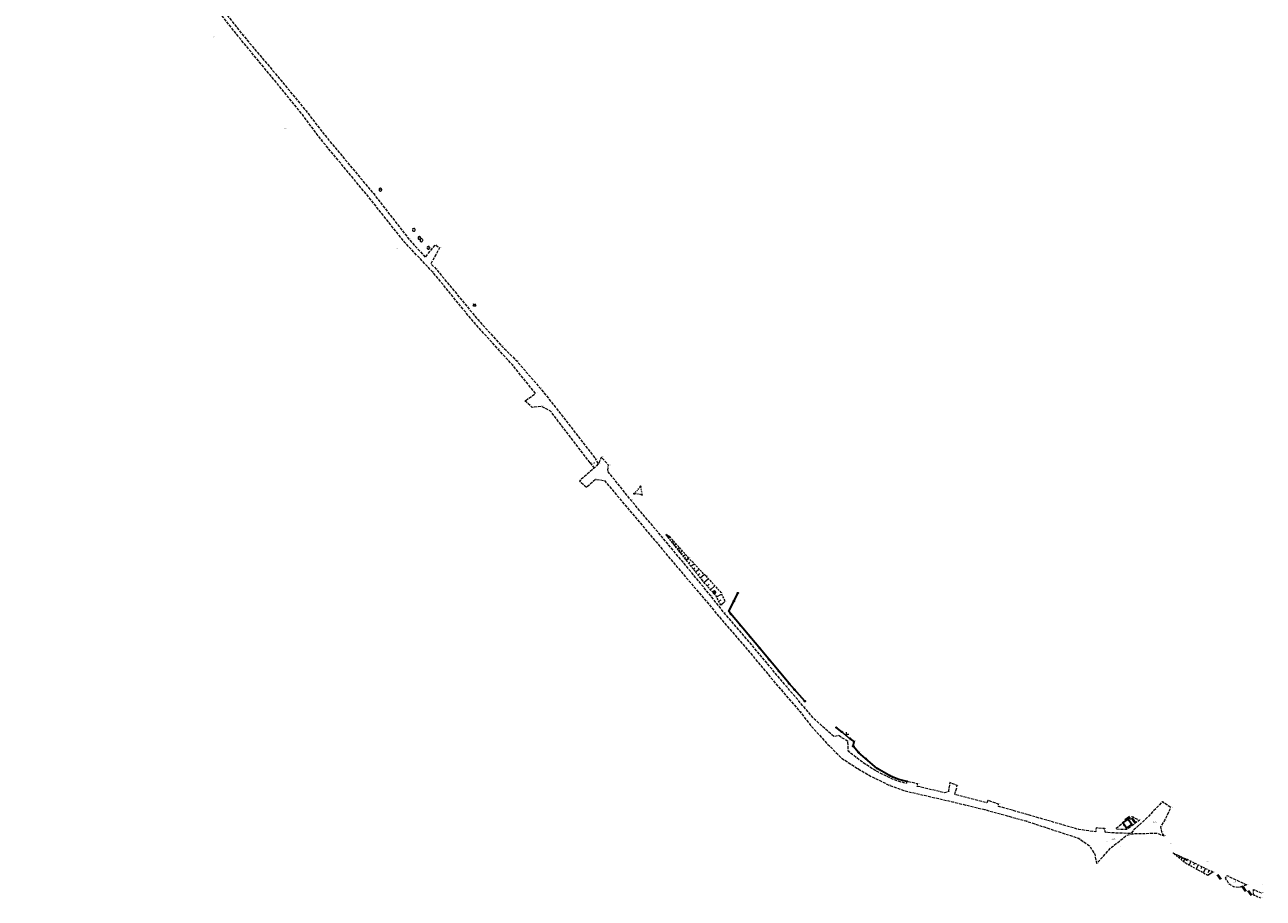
# Model space of a CAD drawing. Header units: metres. Extents: x 5550599 to 5555211, y 5707845 to 5713518.
# Tile 25 of 31: x 5550612 to 5551236, y 5711513 to 5711953. Entities that reach past the tile are written whole.
import ezdxf
from ezdxf.enums import TextEntityAlignment as Align

# ---------------------------------------------------------------- set-up
doc = ezdxf.new("R2010")
doc.units = ezdxf.units.M
doc.header["$MEASUREMENT"] = 0
doc.linetypes.add('2 1', pattern=[3, 2, -1])
doc.linetypes.add('3 1', pattern=[4, 3, -1])
for name, color, linetype, lineweight in [('Dzialki', 7, 'Continuous', 18), ('OTKU - Obszar utwardzony', 7, 'Continuous', 15), ('OTKU_O - Obszar utwardzony', 7, 'Continuous', 15), ('OTOB - Brama', 7, 'Continuous', 15), ('OTOO - Ogrodzenie trwałe', 7, 'Continuous', 15), ('OTRK - Skarpa nieumocniona', 7, 'Continuous', 15), ('OTRK - Skarpa nieumocniona - wypełnienie', 7, 'Continuous', 15), ('OTZG - Drzewo iglaste', 7, 'Continuous', 15), ('OTZL - Drzewo liściaste', 7, 'Continuous', 15), ('Pieczątka na wyrysie', 7, 'Continuous', 15), ('SUPP - Słup łączony', 7, 'Continuous', 15)]:
    doc.layers.add(name, color=color, linetype=linetype, lineweight=lineweight)
doc.styles.add('MapaZas', font='arial.ttf', dxfattribs={"width": 0.87, "height": 0.9})

# ---------------------------------------------------------------- blocks, each defined once
blk = doc.blocks.new('*U1867')
at = {"layer": 'OTRK - Skarpa nieumocniona - wypełnienie', "color": 7, "linetype": 'Continuous', "lineweight": 18}
for p, q in [((0.23, 4.02), (-0.23, 3.11)), ((2.06, 3.11), (1.09, 1.17)), ((3.89, 2.19), (3.39, 1.19)), ((5.72, 1.28), (4.69, -0.8)), ((7.56, 0.36), (7.02, -0.71)), ((9.39, -0.56), (8.29, -2.76)), ((13.05, -2.39), (10.59, -4.02)), ((11.22, -1.47), (10.65, -2.61))]:
    blk.add_line(p, q, dxfattribs=at)
blk = doc.blocks.new('*U1868')
at = {"layer": 'OTRK - Skarpa nieumocniona - wypełnienie', "color": 7, "linetype": 'Continuous', "lineweight": 18}
for p, q in [((-3.01, 3.41), (-3.09, 3.24)), ((-2.33, 3.1), (-2.41, 2.93)), ((-1.66, 2.79), (-1.89, 2.28)), ((-0.98, 2.48), (-1.13, 2.14)), ((-0.3, 2.17), (-0.69, 1.31)), ((0.38, 1.86), (0.14, 1.34)), ((1.06, 1.55), (0.51, 0.35)), ((1.73, 1.24), (1.42, 0.55)), ((2.41, 0.93), (1.7, -0.62)), ((3.09, 0.62), (2.7, -0.24))]:
    blk.add_line(p, q, dxfattribs=at)
blk = doc.blocks.new('*U1869')
at = {"layer": 'OTRK - Skarpa nieumocniona - wypełnienie', "color": 7, "linetype": 'Continuous', "lineweight": 18}
for p, q in [((-5.79, 12.31), (-3.72, 11.18)), ((-5.06, 11.4), (-4.39, 11.29)), ((-4.34, 10.49), (-3.62, 11.06)), ((-3.61, 9.58), (-3.23, 9.88)), ((-2.89, 8.66), (-2.07, 9.32)), ((-2.16, 7.75), (-1.73, 8.1)), ((-1.44, 6.84), (-0.52, 7.57)), ((-0.71, 5.93), (-0.23, 6.31)), ((0.01, 5.01), (1.03, 5.82)), ((0.74, 4.1), (1.27, 4.52)), ((1.47, 3.19), (2.58, 4.08)), ((2.19, 2.28), (2.77, 2.74)), ((2.92, 1.36), (4.13, 2.33)), ((3.64, 0.45), (4.27, 0.95)), ((4.37, -0.46), (5.79, 0.46))]:
    blk.add_line(p, q, dxfattribs=at)
blk = doc.blocks.new('*U1870')
at = {"layer": 'OTRK - Skarpa nieumocniona - wypełnienie', "color": 7, "linetype": 'Continuous', "lineweight": 18}
for p, q in [((-1.06, 4.8), (1.06, 6.68)), ((0.57, 2.98), (1.63, 3.92)), ((2.19, 1.15), (4.35, 3.06)), ((3.81, -0.68), (4.9, 0.29)), ((5.27, -2.51), (7.81, -1.18)), ((6.36, -4.6), (7.58, -3.96)), ((7.45, -6.68), (9.48, -4.79))]:
    blk.add_line(p, q, dxfattribs=at)
blk = doc.blocks.new('*U1871')
at = {"layer": 'OTRK - Skarpa nieumocniona - wypełnienie', "color": 7, "linetype": 'Continuous', "lineweight": 18}
for p, q in [((-4.55, 7.94), (-3.32, 9.11)), ((-3.38, 6.48), (-2.66, 7.06)), ((-2.22, 5.02), (-0.63, 6.28)), ((-1.05, 3.55), (-0.19, 4.24)), ((0.12, 2.09), (1.96, 3.56)), ((1.29, 0.63), (2.27, 1.41)), ((2.45, -0.84), (4.55, 0.84))]:
    blk.add_line(p, q, dxfattribs=at)
blk = doc.blocks.new('OTZG')
at = {"layer": 'OTZG - Drzewo iglaste', "color": 96, "linetype": 'Continuous', "lineweight": 18, "true_color": 0x008700}
for p, q in [((-1.6, -0.5), (-0.5, 0.2)), ((-1, 1.3), (0, 0.6)), ((-0.5, 0.2), (-1, 1.3)), ((0, 0.6), (1, 1.3)), ((1, 1.3), (0.5, 0.2)), ((0.5, 0.2), (1.6, -0.5)), ((-0.3, -0.5), (-1.6, -0.5)), ((0, -1.6), (-0.3, -0.5)), ((0.3, -0.5), (0, -1.6)), ((1.6, -0.5), (0.3, -0.5))]:
    blk.add_line(p, q, dxfattribs=at)
at = {"layer": 'OTZG - Drzewo iglaste', "color": 96, "linetype": 'Continuous', "lineweight": 18, "true_color": 0x008700, "flags": 128}
blk.add_lwpolyline([(0, 0, 1), (0, 0, 1), (0, 0)], format="xyb", dxfattribs=at)
blk = doc.blocks.new('OTZL')
at = {"layer": 'OTZL - Drzewo liściaste', "color": 96, "linetype": 'Continuous', "lineweight": 18, "true_color": 0x008700, "flags": 128}
blk.add_lwpolyline([(0, 0, 1), (0.1, 0, 1), (0, 0)], format="xyb", dxfattribs=at)
at = {"layer": 'OTZL - Drzewo liściaste', "color": 96, "linetype": 'Continuous', "lineweight": 18, "true_color": 0x008700}
for centre, start, end in [((-0.6, 0.5), 84, 204), ((0.2, 0.8), 12, 132), ((0.8, 0), 300, 60), ((-0.6, -0.5), 156, 276), ((0.2, -0.8), 228, 348)]:
    blk.add_arc(centre, 0.7, start, end, dxfattribs=at)

msp = doc.modelspace()

# ---------------------------------------------------------------- hatches: boundary and pattern name
at = {"layer": 'OTOB - Brama', "linetype": 'Continuous', "lineweight": 18, "transparency": 33554457}
h = msp.add_hatch(color=7, dxfattribs=at)
edge = h.paths.add_edge_path()
edge.add_arc((5551024.01, 5711597.09), 0.175, 0, 360)
h = msp.add_hatch(color=7, dxfattribs=at)
edge = h.paths.add_edge_path()
edge.add_arc((5551028.09, 5711593.78), 0.175, 0, 360)
at = {"layer": 'OTOO - Ogrodzenie trwałe', "linetype": 'Continuous', "lineweight": 35, "transparency": 33554457}
h = msp.add_hatch(color=7, dxfattribs=at)
edge = h.paths.add_edge_path()
edge.add_arc((5550971.63, 5711667.04), 0.175, 0, 360)
h = msp.add_hatch(color=7, dxfattribs=at)
edge = h.paths.add_edge_path()
edge.add_arc((5550969.62, 5711663), 0.175, 0, 360)
h = msp.add_hatch(color=7, dxfattribs=at)
edge = h.paths.add_edge_path()
edge.add_arc((5550968.02, 5711656.5), 0.175, 0, 360)
at = {"layer": 'OTOO - Ogrodzenie trwałe', "linetype": 'Continuous', "lineweight": 35}
h = msp.add_hatch(color=7, dxfattribs=at)
edge = h.paths.add_edge_path()
edge.add_arc((5550968.02, 5711656.5), 0.175, 0, 360)
at = {"layer": 'OTOO - Ogrodzenie trwałe', "linetype": 'Continuous', "lineweight": 35, "transparency": 33554457}
h = msp.add_hatch(color=7, dxfattribs=at)
edge = h.paths.add_edge_path()
edge.add_arc((5550972.88, 5711650.78), 0.175, 0, 360)
at = {"layer": 'OTOO - Ogrodzenie trwałe', "linetype": 'Continuous', "lineweight": 35}
h = msp.add_hatch(color=7, dxfattribs=at)
edge = h.paths.add_edge_path()
edge.add_arc((5550972.88, 5711650.78), 0.175, 0, 360)
at = {"layer": 'OTOO - Ogrodzenie trwałe', "linetype": 'Continuous', "lineweight": 35, "transparency": 33554457}
h = msp.add_hatch(color=7, dxfattribs=at)
edge = h.paths.add_edge_path()
edge.add_arc((5550977.73, 5711645.07), 0.175, 0, 360)
at = {"layer": 'OTOO - Ogrodzenie trwałe', "linetype": 'Continuous', "lineweight": 35}
h = msp.add_hatch(color=7, dxfattribs=at)
edge = h.paths.add_edge_path()
edge.add_arc((5550977.73, 5711645.07), 0.175, 0, 360)
at = {"layer": 'OTOO - Ogrodzenie trwałe', "linetype": 'Continuous', "lineweight": 35, "transparency": 33554457}
h = msp.add_hatch(color=7, dxfattribs=at)
edge = h.paths.add_edge_path()
edge.add_arc((5550982.56, 5711639.32), 0.175, 0, 360)
at = {"layer": 'OTOO - Ogrodzenie trwałe', "linetype": 'Continuous', "lineweight": 35}
h = msp.add_hatch(color=7, dxfattribs=at)
edge = h.paths.add_edge_path()
edge.add_arc((5550982.56, 5711639.32), 0.175, 0, 360)
at = {"layer": 'OTOO - Ogrodzenie trwałe', "linetype": 'Continuous', "lineweight": 35, "transparency": 33554457}
h = msp.add_hatch(color=7, dxfattribs=at)
edge = h.paths.add_edge_path()
edge.add_arc((5550987.35, 5711633.55), 0.175, 0, 360)
at = {"layer": 'OTOO - Ogrodzenie trwałe', "linetype": 'Continuous', "lineweight": 35}
h = msp.add_hatch(color=7, dxfattribs=at)
edge = h.paths.add_edge_path()
edge.add_arc((5550987.35, 5711633.55), 0.175, 0, 360)
at = {"layer": 'OTOO - Ogrodzenie trwałe', "linetype": 'Continuous', "lineweight": 35, "transparency": 33554457}
h = msp.add_hatch(color=7, dxfattribs=at)
edge = h.paths.add_edge_path()
edge.add_arc((5550992.14, 5711627.78), 0.175, 0, 360)
at = {"layer": 'OTOO - Ogrodzenie trwałe', "linetype": 'Continuous', "lineweight": 35}
h = msp.add_hatch(color=7, dxfattribs=at)
edge = h.paths.add_edge_path()
edge.add_arc((5550992.14, 5711627.78), 0.175, 0, 360)
at = {"layer": 'OTOO - Ogrodzenie trwałe', "linetype": 'Continuous', "lineweight": 35, "transparency": 33554457}
h = msp.add_hatch(color=7, dxfattribs=at)
edge = h.paths.add_edge_path()
edge.add_arc((5550997.41, 5711621.42), 0.175, 0, 360)
at = {"layer": 'OTOO - Ogrodzenie trwałe', "linetype": 'Continuous', "lineweight": 35}
h = msp.add_hatch(color=7, dxfattribs=at)
edge = h.paths.add_edge_path()
edge.add_arc((5550997.41, 5711621.42), 0.175, 0, 360)
at = {"layer": 'OTOO - Ogrodzenie trwałe', "linetype": 'Continuous', "lineweight": 35, "transparency": 33554457}
h = msp.add_hatch(color=7, dxfattribs=at)
edge = h.paths.add_edge_path()
edge.add_arc((5550997.41, 5711621.42), 0.175, 0, 360)
h = msp.add_hatch(color=7, dxfattribs=at)
edge = h.paths.add_edge_path()
edge.add_arc((5551000.14, 5711618.4), 0.175, 0, 360)
at = {"layer": 'OTOO - Ogrodzenie trwałe', "linetype": 'Continuous', "lineweight": 35}
h = msp.add_hatch(color=7, dxfattribs=at)
edge = h.paths.add_edge_path()
edge.add_arc((5551005.38, 5711612.58), 0.175, 0, 360)
at = {"layer": 'OTOO - Ogrodzenie trwałe', "linetype": 'Continuous', "lineweight": 35, "transparency": 33554457}
h = msp.add_hatch(color=7, dxfattribs=at)
edge = h.paths.add_edge_path()
edge.add_arc((5551005.38, 5711612.58), 0.175, 0, 360)
h = msp.add_hatch(color=7, dxfattribs=at)
edge = h.paths.add_edge_path()
edge.add_arc((5551021.18, 5711599.29), 0.175, 0, 360)
at = {"layer": 'OTOO - Ogrodzenie trwałe', "linetype": 'Continuous', "lineweight": 35}
h = msp.add_hatch(color=7, dxfattribs=at)
edge = h.paths.add_edge_path()
edge.add_arc((5551024.01, 5711597.09), 0.175, 0, 360)
at = {"layer": 'OTOO - Ogrodzenie trwałe', "linetype": 'Continuous', "lineweight": 35, "transparency": 33554457}
h = msp.add_hatch(color=7, dxfattribs=at)
edge = h.paths.add_edge_path()
edge.add_arc((5551024.01, 5711597.09), 0.175, 0, 360)
h = msp.add_hatch(color=7, dxfattribs=at)
edge = h.paths.add_edge_path()
edge.add_arc((5551028.09, 5711593.78), 0.175, 0, 360)
h = msp.add_hatch(color=7, dxfattribs=at)
edge = h.paths.add_edge_path()
edge.add_arc((5551029.67, 5711589.91), 0.175, 0, 360)
at = {"layer": 'OTOO - Ogrodzenie trwałe', "linetype": 'Continuous', "lineweight": 35}
h = msp.add_hatch(color=7, dxfattribs=at)
edge = h.paths.add_edge_path()
edge.add_arc((5551029.67, 5711589.91), 0.175, 0, 360)
at = {"layer": 'OTOO - Ogrodzenie trwałe', "linetype": 'Continuous', "lineweight": 35, "transparency": 33554457}
h = msp.add_hatch(color=7, dxfattribs=at)
edge = h.paths.add_edge_path()
edge.add_arc((5551029.67, 5711589.91), 0.175, 0, 360)
h = msp.add_hatch(color=7, dxfattribs=at)
edge = h.paths.add_edge_path()
edge.add_arc((5551032.37, 5711586.81), 0.175, 0, 360)
at = {"layer": 'OTOO - Ogrodzenie trwałe', "linetype": 'Continuous', "lineweight": 35}
h = msp.add_hatch(color=7, dxfattribs=at)
edge = h.paths.add_edge_path()
edge.add_arc((5551032.37, 5711586.81), 0.175, 0, 360)
at = {"layer": 'OTOO - Ogrodzenie trwałe', "linetype": 'Continuous', "lineweight": 35, "transparency": 33554457}
h = msp.add_hatch(color=7, dxfattribs=at)
edge = h.paths.add_edge_path()
edge.add_arc((5551032.37, 5711586.81), 0.175, 0, 360)
h = msp.add_hatch(color=7, dxfattribs=at)
edge = h.paths.add_edge_path()
edge.add_arc((5551036.19, 5711583.54), 0.175, 0, 360)
h = msp.add_hatch(color=7, dxfattribs=at)
edge = h.paths.add_edge_path()
edge.add_arc((5551041.89, 5711578.67), 0.175, 0, 360)
at = {"layer": 'OTOO - Ogrodzenie trwałe', "linetype": 'Continuous', "lineweight": 35}
h = msp.add_hatch(color=7, dxfattribs=at)
edge = h.paths.add_edge_path()
edge.add_arc((5551041.89, 5711578.67), 0.175, 0, 360)
at = {"layer": 'OTOO - Ogrodzenie trwałe', "linetype": 'Continuous', "lineweight": 35, "transparency": 33554457}
h = msp.add_hatch(color=7, dxfattribs=at)
edge = h.paths.add_edge_path()
edge.add_arc((5551048.43, 5711574.99), 0.175, 0, 360)
at = {"layer": 'OTOO - Ogrodzenie trwałe', "linetype": 'Continuous', "lineweight": 35}
h = msp.add_hatch(color=7, dxfattribs=at)
edge = h.paths.add_edge_path()
edge.add_arc((5551048.43, 5711574.99), 0.175, 0, 360)
h = msp.add_hatch(color=7, dxfattribs=at)
edge = h.paths.add_edge_path()
edge.add_arc((5551056.71, 5711572.22), 0.175, 0, 360)
at = {"layer": 'OTOO - Ogrodzenie trwałe', "linetype": 'Continuous', "lineweight": 35, "transparency": 33554457}
h = msp.add_hatch(color=7, dxfattribs=at)
edge = h.paths.add_edge_path()
edge.add_arc((5551056.71, 5711572.22), 0.175, 0, 360)
h = msp.add_hatch(color=7, dxfattribs=at)
edge = h.paths.add_edge_path()
edge.add_arc((5551166.28, 5711550.22), 0.175, 0, 360)
at = {"layer": 'OTOO - Ogrodzenie trwałe', "linetype": 'Continuous', "lineweight": 35}
h = msp.add_hatch(color=7, dxfattribs=at)
edge = h.paths.add_edge_path()
edge.add_arc((5551168.17, 5711553.21), 0.175, 0, 360)
at = {"layer": 'OTOO - Ogrodzenie trwałe', "linetype": 'Continuous', "lineweight": 35, "transparency": 33554457}
h = msp.add_hatch(color=7, dxfattribs=at)
edge = h.paths.add_edge_path()
edge.add_arc((5551168.17, 5711553.21), 0.175, 0, 360)
h = msp.add_hatch(color=7, dxfattribs=at)
edge = h.paths.add_edge_path()
edge.add_arc((5551168.17, 5711553.21), 0.175, 0, 360)

# ---------------------------------------------------------------- linework, layer by layer
at = {"layer": 'OTKU - Obszar utwardzony', "color": 7, "linetype": '3 1', "lineweight": 18, "ltscale": 0.5}
for p, q in [((5550897.14, 5711732.71), (5550899.17, 5711729.96)), ((5550901.41, 5711732.19), (5550899.85, 5711734.75))]:
    msp.add_line(p, q, dxfattribs=at)
at = {"layer": 'OTKU - Obszar utwardzony', "color": 7, "linetype": '3 1', "lineweight": 18, "ltscale": 0.5, "flags": 128}
msp.add_lwpolyline([(5550897.14, 5711732.71), (5550877.27, 5711758.67), (5550872.72, 5711761.05), (5550867.96, 5711760.55), (5550864.33, 5711763.8), (5550869.71, 5711767.59), (5550858.03, 5711781.95), (5550850.8, 5711789.92), (5550838.77, 5711803.24), (5550817.94, 5711828.71), (5550803.86, 5711843.59), (5550785.91, 5711866.2), (5550761.64, 5711895.43), (5550752.27, 5711908.02), (5550739.57, 5711923.66), (5550720.84, 5711946.31), (5550710.72, 5711959.14), (5550698.22, 5711975.11), (5550681.37, 5711996.05), (5550665.61, 5712015.2), (5550647.89, 5712036.28), (5550638.22, 5712046.59), (5550626.27, 5712062.5), (5550618.56, 5712072.55), (5550612.43, 5712074.2), (5550613.57, 5712076.82), (5550620.33, 5712074.24), (5550628.2, 5712063.72), (5550640.06, 5712047.98), (5550649.73, 5712037.81), (5550658.84, 5712027.83), (5550663.72, 5712031.59), (5550666.25, 5712028.71), (5550661.06, 5712024.67), (5550667.57, 5712016.67), (5550682.85, 5711997.38), (5550699.71, 5711976.36), (5550712.36, 5711960.64), (5550722.41, 5711947.9), (5550741.43, 5711925.32), (5550754.15, 5711909.85), (5550763.67, 5711897.47), (5550788.04, 5711868.25), (5550806.02, 5711845.17), (5550814.17, 5711836.13), (5550819.22, 5711842.46), (5550821.34, 5711840.89), (5550816.97, 5711832.86), (5550819.61, 5711830.25), (5550840.63, 5711804.79), (5550852.52, 5711791.62), (5550860.2, 5711783.96), (5550872.15, 5711770.12), (5550879.64, 5711760.79), (5550899.85, 5711734.75)], dxfattribs=at)
for points in [[(5551186.34, 5711544.73), (5551185.21, 5711546.64), (5551184.66, 5711549.5), (5551186.57, 5711552.29), (5551189.73, 5711558.96), (5551185.34, 5711561.95), (5551178.59, 5711554.71), (5551173.41, 5711549.93), (5551171.26, 5711548.01), (5551169.69, 5711545.96), (5551162.26, 5711546.15), (5551156.82, 5711546.53), (5551156.21, 5711548.44), (5551152.06, 5711548.74), (5551151.83, 5711546.82), (5551143.29, 5711547.99), (5551117.28, 5711555.5), (5551102.9, 5711559.63), (5551102.97, 5711560.8), (5551097.6, 5711562.53), (5551097.02, 5711561.36), (5551080.92, 5711565.61), (5551082.12, 5711570.05), (5551078.35, 5711571.62), (5551077.58, 5711567.01), (5551075.78, 5711566.51), (5551061.97, 5711569.7), (5551062.09, 5711570.95), (5551056.71, 5711572.22), (5551056.43, 5711571.15), (5551052.4, 5711572.26), (5551048.58, 5711573.76), (5551041.04, 5711577.54), (5551034.54, 5711581.74), (5551027.26, 5711587.33), (5551027.05, 5711592.35), (5551022.34, 5711595.26), (5551020.08, 5711594.76), (5551010.38, 5711603.3), (5551004.96, 5711609.64), (5550995.89, 5711620.19), (5550978.78, 5711640.74), (5550964.73, 5711657.07), (5550957.92, 5711665.67), (5550944, 5711682.63), (5550933.42, 5711695.28), (5550917.58, 5711714.06), (5550906.09, 5711728.37), (5550906.43, 5711731.45), (5550902.86, 5711735.56), (5550901.41, 5711732.19), (5550899.17, 5711729.96), (5550891.78, 5711723.48), (5550895.31, 5711720.45), (5550899.9, 5711724.36), (5550904.4, 5711723.74), (5550914.57, 5711711.6), (5550930.6, 5711692.63), (5550940.92, 5711680.26), (5550955.54, 5711663.15), (5550962.22, 5711655.05), (5550976.68, 5711638.28), (5550993.33, 5711618.35), (5551002.89, 5711607.37), (5551007.84, 5711600.89), (5551015.22, 5711592.64), (5551023.54, 5711584.19), (5551031.84, 5711578.69), (5551039.53, 5711574.29), (5551047.72, 5711570.38), (5551055.5, 5711567.52), (5551079.8, 5711561.91), (5551095.77, 5711558.05), (5551116.67, 5711552.26), (5551143.25, 5711543.57), (5551148.68, 5711539.76), (5551151.34, 5711535.56), (5551151.93, 5711532.31), (5551152.33, 5711530.87), (5551155.42, 5711534.26), (5551159.61, 5711538.91), (5551167.74, 5711545.19), (5551169.98, 5711545.84), (5551182.56, 5711546.16), (5551186.34, 5711544.73)], [(5551168.17, 5711553.21), (5551170.03, 5711554.47), (5551173.85, 5711552.69), (5551170.41, 5711550.1), (5551167.29, 5711547.91), (5551162.29, 5711548.07), (5551162.38, 5711548.76), (5551164.69, 5711550.7), (5551168.17, 5711553.21)], [(5551227.82, 5711520.09), (5551224.14, 5711518.73), (5551221.3, 5711519.06), (5551219.03, 5711520.52), (5551217.29, 5711523.51), (5551217.87, 5711524.86), (5551227.82, 5711520.09)]]:
    msp.add_lwpolyline(points, close=True, dxfattribs=at)
at = {"layer": 'OTOB - Brama', "color": 7, "linetype": 'Continuous', "lineweight": 18}
msp.add_line((5551024.01, 5711597.09), (5551028.09, 5711593.78), dxfattribs=at)
at = {"layer": 'OTOB - Brama', "color": 7, "linetype": 'Continuous', "lineweight": 18, "transparency": 33554457}
for centre in [(5551024.01, 5711597.09), (5551028.09, 5711593.78)]:
    msp.add_circle(centre, 0.175, dxfattribs=at)
msp.add_arc((5551024.89, 5711596.38), 1.5, 320.99448, 20.99448, dxfattribs=at)
at = {"layer": 'OTOB - Brama', "color": 7, "linetype": 'Continuous', "lineweight": 18, "transparency": 33554457, "extrusion": (0, 0, -1)}
msp.add_arc((-5551027.22, 5711594.49), 1.5, 39.00552, 99.00552, dxfattribs=at)
at = {"layer": 'OTOO - Ogrodzenie trwałe', "color": 7, "linetype": 'Continuous', "lineweight": 35}
for p, q in [((5551005.38, 5711612.58), (5550997.41, 5711621.42)), ((5551024.01, 5711597.09), (5551021.18, 5711599.29)), ((5551032.37, 5711586.81), (5551029.67, 5711589.91))]:
    msp.add_line(p, q, dxfattribs=at)
at = {"layer": 'OTOO - Ogrodzenie trwałe', "color": 7, "linetype": 'Continuous', "lineweight": 35, "flags": 128}
for points in [[(5550997.41, 5711621.42), (5550980.33, 5711642.01), (5550966.99, 5711657.72), (5550971.63, 5711667.04)], [(5551029.67, 5711589.91), (5551030.25, 5711592.36), (5551028.09, 5711593.78)], [(5551056.71, 5711572.22), (5551052.64, 5711573.16), (5551048.89, 5711574.73), (5551041.85, 5711578.69), (5551032.37, 5711586.81)], [(5551168.17, 5711553.21), (5551170.06, 5711550.58), (5551167.43, 5711548.7), (5551165.49, 5711551.28), (5551168.17, 5711553.21)]]:
    msp.add_lwpolyline(points, dxfattribs=at)
at = {"layer": 'OTOO - Ogrodzenie trwałe', "color": 7, "linetype": 'Continuous', "lineweight": 35, "transparency": 33554457}
for centre in [(5550971.63, 5711667.04), (5550969.62, 5711663), (5550968.02, 5711656.5), (5550972.88, 5711650.78), (5550977.73, 5711645.07), (5550982.56, 5711639.32), (5550987.35, 5711633.55), (5550992.14, 5711627.78), (5550997.41, 5711621.42), (5550997.41, 5711621.42), (5551000.14, 5711618.4), (5551005.38, 5711612.58), (5551021.18, 5711599.29), (5551024.01, 5711597.09), (5551028.09, 5711593.78), (5551029.67, 5711589.91), (5551029.67, 5711589.91), (5551032.37, 5711586.81), (5551032.37, 5711586.81), (5551036.19, 5711583.54), (5551041.89, 5711578.67), (5551048.43, 5711574.99), (5551056.71, 5711572.22), (5551166.28, 5711550.22), (5551168.17, 5711553.21), (5551168.17, 5711553.21)]:
    msp.add_circle(centre, 0.175, dxfattribs=at)
at = {"layer": 'OTOO - Ogrodzenie trwałe', "color": 7, "linetype": 'Continuous', "lineweight": 35}
for centre in [(5550968.02, 5711656.5), (5550972.88, 5711650.78), (5550977.73, 5711645.07), (5550982.56, 5711639.32), (5550987.35, 5711633.55), (5550992.14, 5711627.78), (5550997.41, 5711621.42), (5551005.38, 5711612.58), (5551024.01, 5711597.09), (5551029.67, 5711589.91), (5551032.37, 5711586.81), (5551041.89, 5711578.67), (5551048.43, 5711574.99), (5551056.71, 5711572.22), (5551168.17, 5711553.21)]:
    msp.add_circle(centre, 0.175, dxfattribs=at)
at = {"layer": 'OTRK - Skarpa nieumocniona', "color": 7, "linetype": '2 1', "lineweight": 18, "ltscale": 0.5}
for p, q in [((5550937.33, 5711695.4), (5550935.26, 5711696.54)), ((5550935.26, 5711696.54), (5550945.61, 5711683.51)), ((5550946.83, 5711684.68), (5550937.33, 5711695.4)), ((5550945.61, 5711683.51), (5550953.69, 5711673.39)), ((5550955.4, 5711675.69), (5550946.83, 5711684.68)), ((5550965.09, 5711662.82), (5550963.06, 5711660.92)), ((5551190.64, 5711536.24), (5551197.86, 5711532.93)), ((5551210.83, 5711526.46), (5551197.86, 5711532.93)), ((5551210.83, 5711526.46), (5551208.36, 5711524.82)), ((5551231.21, 5711517.78), (5551231.25, 5711515.11)), ((5551231.21, 5711517.78), (5551235.48, 5711515.97)), ((5551231.25, 5711515.11), (5551235.33, 5711513.36))]:
    msp.add_line(p, q, dxfattribs=at)
at = {"layer": 'OTRK - Skarpa nieumocniona', "color": 7, "linetype": '2 1', "lineweight": 18, "ltscale": 0.5, "flags": 128}
for points in [[(5550963.06, 5711660.92), (5550960.65, 5711665.55), (5550953.69, 5711673.39)], [(5550955.4, 5711675.69), (5550963.02, 5711667.31), (5550965.09, 5711662.82)], [(5551208.36, 5711524.82), (5551197.36, 5711530.83), (5551190.64, 5711536.24)]]:
    msp.add_lwpolyline(points, dxfattribs=at)
at = {"layer": 'Pieczątka na wyrysie', "color": 1, "linetype": 'Continuous', "lineweight": 18}
for p, q in [((5551166.59, 5711553.09), (5551168.93, 5711554.75)), ((5551166.84, 5711552.57), (5551169.17, 5711554.23)), ((5551169.78, 5711553.66), (5551171.44, 5711551.33)), ((5551170.3, 5711553.9), (5551171.96, 5711551.57)), ((5551212.83, 5711525.1), (5551214.49, 5711522.77)), ((5551213.35, 5711525.34), (5551215.01, 5711523.01)), ((5551225.54, 5711519.07), (5551227.2, 5711516.74)), ((5551226.06, 5711519.31), (5551227.72, 5711516.98)), ((5551228.29, 5711517.02), (5551229.95, 5711514.68)), ((5551228.81, 5711517.26), (5551230.47, 5711514.93))]:
    msp.add_line(p, q, dxfattribs=at)
at = {"layer": 'SUPP - Słup łączony', "color": 7, "linetype": 'Continuous', "lineweight": 18}
for p, q in [((5550920.02, 5711717.75), (5550920.35, 5711718.13)), ((5550920.58, 5711716.94), (5550920.09, 5711717.01)), ((5550920.68, 5711718.51), (5550921.01, 5711718.88)), ((5550921.57, 5711716.79), (5550921.08, 5711716.87)), ((5550921.34, 5711719.26), (5550921.66, 5711719.64)), ((5550921.99, 5711720.02), (5550922.32, 5711720.39)), ((5550922.56, 5711716.65), (5550922.07, 5711716.72)), ((5550922.62, 5711720.73), (5550922.7, 5711720.24)), ((5550922.78, 5711719.75), (5550922.86, 5711719.25)), ((5550922.94, 5711718.76), (5550923.02, 5711718.27)), ((5550923.1, 5711717.77), (5550923.18, 5711717.28))]:
    msp.add_line(p, q, dxfattribs=at)
at = {"layer": 'SUPP - Słup łączony', "color": 7, "linetype": 'Continuous', "lineweight": 18, "flags": 128}
for points in [[(5550919.59, 5711717.08), (5550919.46, 5711717.1), (5550919.69, 5711717.38)], [(5550923.26, 5711716.79), (5550923.3, 5711716.54), (5550923.06, 5711716.58)]]:
    msp.add_lwpolyline(points, dxfattribs=at)
at = {"layer": 'SUPP - Słup łączony', "color": 7, "linetype": 'Continuous', "lineweight": 18, "transparency": 33554457}
for centre in [(5550919.46, 5711717.1), (5550922.62, 5711720.73), (5550922.62, 5711720.73), (5550923.3, 5711716.54)]:
    msp.add_circle(centre, 0.25, dxfattribs=at)

# ---------------------------------------------------------------- block references
at = {"layer": 'OTRK - Skarpa nieumocniona - wypełnienie', "color": 7, "linetype": 'Continuous', "lineweight": 18}
for name, p in [('*U1869', (5550941.04, 5711684.22)), ('*U1871', (5550950.16, 5711675.57)), ('*U1870', (5550955.61, 5711667.6)), ('*U1868', (5551194.33, 5711532.52)), ('*U1867', (5551197.77, 5711528.84))]:
    msp.add_blockref(name, p, dxfattribs=at)
at = {"layer": 'OTZG - Drzewo iglaste', "color": 96, "linetype": 'Continuous', "lineweight": 18, "true_color": 0x008700, "xscale": 0.5, "yscale": 0.5, "zscale": 0.5}
msp.add_blockref('OTZG', (5550838.94, 5711812.03), dxfattribs=at)
at = {"layer": 'OTZL - Drzewo liściaste', "color": 96, "linetype": 'Continuous', "lineweight": 18, "true_color": 0x008700, "xscale": 0.5, "yscale": 0.5, "zscale": 0.5}
for p in [(5550791.54, 5711870.21), (5550808.38, 5711850), (5550811.2, 5711845.88), (5550812.21, 5711844.74), (5550815.7, 5711840.91), (5550959.74, 5711667.42)]:
    msp.add_blockref('OTZL', p, dxfattribs=at)

# ---------------------------------------------------------------- texts
at = {"layer": 'Dzialki', "color": 5, "linetype": 'Continuous', "lineweight": 18, "style": 'MapaZas', "width": 0.8}
for s, p in [('2756', (5550722.41, 5711947.9)), ('2759', (5550707.3, 5711946.89)), ('2755', (5550720.84, 5711946.31)), ('2754', (5550739.57, 5711923.66)), ('2753', (5550741.43, 5711925.32)), ('2750', (5550754.15, 5711909.85)), ('2751', (5550752.27, 5711908.02)), ('2752', (5550743.26, 5711900.83)), ('2748', (5550763.67, 5711897.47)), ('2749', (5550761.64, 5711895.43)), ('2746', (5550785.91, 5711866.2)), ('2745', (5550788.04, 5711868.25)), ('2747', (5550791.54, 5711870.21)), ('2741', (5550808.38, 5711850)), ('2743', (5550803.86, 5711843.59)), ('2742', (5550806.02, 5711845.17)), ('2739', (5550811.2, 5711845.88)), ('2740', (5550812.21, 5711844.74)), ('2736', (5550819.22, 5711842.46)), ('2744', (5550799.62, 5711840.55)), ('2737', (5550814.17, 5711836.13)), ('2738', (5550815.7, 5711840.91)), ('2735', (5550821.34, 5711840.89)), ('2734', (5550816.97, 5711832.86)), ('2732', (5550817.94, 5711828.71)), ('2733', (5550819.61, 5711830.25)), ('2729', (5550838.94, 5711812.03)), ('2730', (5550840.63, 5711804.79)), ('2731', (5550838.77, 5711803.24)), ('2728', (5550852.52, 5711791.62)), ('2727', (5550850.8, 5711789.92)), ('2726', (5550858.03, 5711781.95)), ('2725', (5550860.2, 5711783.96)), ('2723', (5550869.71, 5711767.59)), ('2724', (5550872.15, 5711770.12)), ('2722', (5550864.33, 5711763.8)), ('2721', (5550867.96, 5711760.55)), ('2720', (5550872.72, 5711761.05)), ('2719', (5550879.64, 5711760.79)), ('2718', (5550877.27, 5711758.67)), ('2713', (5550902.86, 5711735.56)), ('2717', (5550897.14, 5711732.71)), ('2711', (5550899.17, 5711729.96)), ('2716', (5550899.85, 5711734.75)), ('2712', (5550901.41, 5711732.19)), ('2714', (5550906.43, 5711731.45)), ('2710', (5550891.78, 5711723.48)), ('2708', (5550899.9, 5711724.36)), ('2707', (5550904.4, 5711723.74)), ('2715', (5550906.09, 5711728.37)), ('2709', (5550895.31, 5711720.45)), ('2704', (5550919.46, 5711717.1)), ('2706', (5550922.62, 5711720.73)), ('2705', (5550923.3, 5711716.54)), ('2703', (5550914.57, 5711711.6)), ('2702', (5550917.58, 5711714.06)), ('2698', (5550930.6, 5711692.63)), ('2699', (5550933.42, 5711695.28)), ('2700', (5550935.26, 5711696.54)), ('2701', (5550937.33, 5711695.4)), ('2697', (5550940.92, 5711680.26)), ('2696', (5550944, 5711682.63)), ('2694', (5550945.61, 5711683.51)), ('2695', (5550946.83, 5711684.68)), ('2688', (5550953.69, 5711673.39)), ('2689', (5550955.4, 5711675.69)), ('2687', (5550959.74, 5711667.42)), ('2690', (5550963.02, 5711667.31)), ('2684', (5550971.63, 5711667.04)), ('2685', (5550955.54, 5711663.15)), ('2686', (5550957.92, 5711665.67)), ('2691', (5550960.65, 5711665.55)), ('2693', (5550963.06, 5711660.92)), ('2692', (5550965.09, 5711662.82)), ('2683', (5550962.22, 5711655.05)), ('2682', (5550964.73, 5711657.07)), ('2681', (5550966.99, 5711657.72)), ('2680', (5550980.33, 5711642.01)), ('2678', (5550976.68, 5711638.28)), ('2679', (5550978.78, 5711640.74)), ('2677', (5550993.33, 5711618.35)), ('2676', (5550995.89, 5711620.19)), ('2675', (5550997.41, 5711621.42)), ('2674', (5551005.38, 5711612.58)), ('2672', (5551002.89, 5711607.37)), ('2673', (5551004.96, 5711609.64)), ('2670', (5551007.84, 5711600.89)), ('2669', (5551010.38, 5711603.3)), ('2667', (5551021.18, 5711599.29)), ('2671', (5551015.22, 5711592.64)), ('2668', (5551020.08, 5711594.76)), ('2665', (5551022.34, 5711595.26)), ('2666', (5551024.01, 5711597.09)), ('2664', (5551027.05, 5711592.35)), ('2663', (5551028.09, 5711593.78)), ('2662', (5551030.25, 5711592.36)), ('2659', (5551027.26, 5711587.33)), ('2661', (5551029.67, 5711589.91)), ('2660', (5551032.37, 5711586.81)), ('2658', (5551023.54, 5711584.19)), ('2656', (5551034.54, 5711581.74)), ('2657', (5551031.84, 5711578.69)), ('2654', (5551039.53, 5711574.29)), ('2653', (5551041.04, 5711577.54)), ('2655', (5551041.85, 5711578.69)), ('2649', (5551048.58, 5711573.76)), ('2650', (5551048.89, 5711574.73)), ('2651', (5551052.64, 5711573.16)), ('2648', (5551047.72, 5711570.38)), ('2652', (5551052.4, 5711572.26)), ('2647', (5551055.5, 5711567.52)), ('2646', (5551056.43, 5711571.15)), ('2645', (5551056.71, 5711572.22)), ('2643', (5551061.97, 5711569.7)), ('2644', (5551062.09, 5711570.95)), ('2641', (5551077.58, 5711567.01)), ('2640', (5551078.29, 5711571.41)), ('2639', (5551082.12, 5711570.05)), ('2642', (5551075.78, 5711566.51)), ('2637', (5551079.8, 5711561.91)), ('2638', (5551080.92, 5711565.61)), ('2635', (5551097.02, 5711561.36)), ('2634', (5551097.6, 5711562.53)), ('2633', (5551102.97, 5711560.8)), ('2599', (5551185.34, 5711561.95)), ('2636', (5551095.77, 5711558.05)), ('2632', (5551102.9, 5711559.63)), ('2631', (5551117.28, 5711555.5)), ('2604', (5551170.03, 5711554.47)), ('2600', (5551178.59, 5711554.71)), ('2598', (5551189.73, 5711558.96)), ('2630', (5551116.67, 5711552.26)), ('2628', (5551143.29, 5711547.99)), ('2619', (5551152.06, 5711548.74)), ('2618', (5551156.21, 5711548.44)), ('2608', (5551162.29, 5711548.07)), ('2609', (5551162.38, 5711548.76)), ('2610', (5551164.69, 5711550.7)), ('2611', (5551165.49, 5711551.28)), ('2607', (5551167.29, 5711547.91)), ('2612', (5551167.43, 5711548.7)), ('2603', (5551168.17, 5711553.21)), ('2613', (5551170.06, 5711550.58)), ('2606', (5551170.41, 5711550.1)), ('2614', (5551171.26, 5711548.01)), ('2601', (5551173.41, 5711549.93)), ('2605', (5551173.85, 5711552.69)), ('2596', (5551184.66, 5711549.5)), ('2597', (5551186.57, 5711552.29)), ('2627', (5551143.25, 5711543.57)), ('2620', (5551151.83, 5711546.82)), ('2617', (5551156.82, 5711546.53)), ('2616', (5551162.26, 5711546.15)), ('2615', (5551169.69, 5711545.96)), ('2595', (5551185.21, 5711546.64)), ('2594', (5551186.34, 5711544.73)), ('2621', (5551148.68, 5711539.76)), ('2622', (5551151.34, 5711535.56)), ('2626', (5551157.13, 5711541.51)), ('2625', (5551163.66, 5711539.1)), ('2593', (5551189.28, 5711540.85)), ('2592', (5551190.64, 5711536.24)), ('2623', (5551151.93, 5711532.31)), ('2624', (5551152.33, 5711530.87)), ('2590', (5551197.36, 5711530.83)), ('2591', (5551197.86, 5711532.93)), ('2587', (5551207.68, 5711531.69)), ('2589', (5551208.36, 5711524.82)), ('2588', (5551210.83, 5711526.46)), ('2586', (5551217.29, 5711523.51)), ('2585', (5551219.03, 5711520.52)), ('2584', (5551221.3, 5711519.06)), ('2583', (5551224.14, 5711518.73)), ('2582', (5551227.82, 5711520.09)), ('2580', (5551231.21, 5711517.78)), ('2577', (5551235.53, 5711520.2)), ('2581', (5551231.25, 5711515.11)), ('2579', (5551234.93, 5711513.76)), ('2578', (5551235.48, 5711515.97))]:
    msp.add_text(s, height=0.3, dxfattribs=at).set_placement(p)
at = {"layer": 'OTKU_O - Obszar utwardzony', "color": 7, "linetype": 'Continuous', "lineweight": 18, "style": 'MapaZas', "width": 0.87}
for s, p in [('j.gr.', (5550899.08, 5711732.66)), ('kb.', (5551169.29, 5711553.06)), ('j.zw.', (5551181.74, 5711551.76)), ('j.zw.', (5551160.81, 5711543.3)), ('zw.', (5551222.04, 5711521.66))]:
    msp.add_text(s, height=0.75, dxfattribs=at).set_placement(p, align=Align.MIDDLE_CENTER)

doc.saveas('drawing.dxf')
